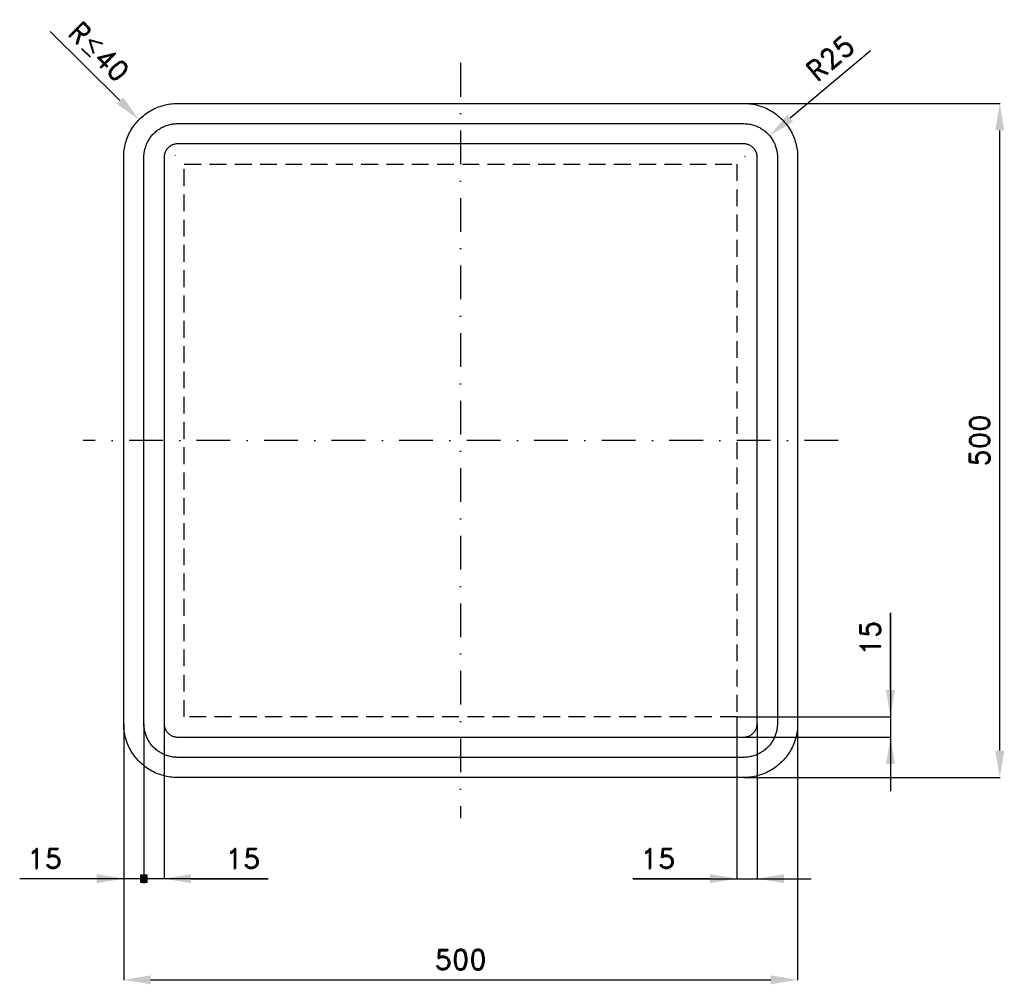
# Model space of a CAD drawing. Header units: millimetres. Extents: x -77 to 653, y -153 to 562.
import ezdxf

# ---------------------------------------------------------------- set-up
doc = ezdxf.new("R2010")
doc.units = ezdxf.units.MM
doc.header["$LTSCALE"] = 5
doc.linetypes.add('ČERCHOVANÁX2', pattern=[2, 1, -0.5, 0, -0.5])
doc.linetypes.add('ČÁRKOVANÁX2', pattern=[1.5, 1, -0.5])
doc.layers.add('Kóty', color=2, linetype='Continuous')
doc.layers.add('Značka', color=7, linetype='Continuous')
doc.styles.get("Standard").update_dxf_attribs({"font": 'romand.shx', "height": 15})
doc.dimstyles.get("Standard").update_dxf_attribs({"dimtxt": 15, "dimasz": 20, "dimexe": 0.18, "dimexo": 0.0625, "dimgap": 7.5, "dimtad": 1, "dimdec": 0, "dimzin": 0, "dimdsep": 46, "dimtxsty": 'Standard', "dimcen": 0.09, "dimadec": 0, "dimazin": 0, "dimtfac": 1, "dimtdec": 0, "dimtofl": 0, "dimtmove": 0, "dimatfit": 3, "dimfxl": 1, "dimtolj": 1, "dimtzin": 0, "dimarcsym": 0})

# ---------------------------------------------------------------- blocks, each defined once
blk = doc.blocks.new('*D0')
at = {"layer": 'Defpoints', "color": 0, "transparency": 16777216}
for p in [(0, 40), (500, 40), (500, -150)]:
    blk.add_point(p, dxfattribs=at)
at = {"layer": 'Kóty', "color": 0, "lineweight": -2, "transparency": 16777216}
for p, q in [((0, 39.94), (0, -150.18)), ((500, 39.94), (500, -150.18)), ((20, -150), (480, -150))]:
    blk.add_line(p, q, dxfattribs=at)
at = {"layer": 'Kóty', "color": 0, "transparency": 16777216}
for points in [[(20, -146.67), (20, -153.33), (0, -150)], [(480, -146.67), (480, -153.33), (500, -150)]]:
    blk.add_solid(points, dxfattribs=at)
at = {"layer": 'Kóty', "color": 0, "transparency": 16777216, "insert": (250, -135), "char_height": 15, "attachment_point": 5}
blk.add_mtext('\\A1;500', dxfattribs=at)
blk = doc.blocks.new('*D1')
at = {"layer": 'Defpoints', "color": 0, "transparency": 16777216}
for p in [(460, 500), (650, 500), (460, 0)]:
    blk.add_point(p, dxfattribs=at)
at = {"layer": 'Kóty', "color": 0, "lineweight": -2, "transparency": 16777216}
for p, q in [((460.06, 500), (650.18, 500)), ((650, 20), (650, 480)), ((460.06, 0), (650.18, 0))]:
    blk.add_line(p, q, dxfattribs=at)
at = {"layer": 'Kóty', "color": 0, "transparency": 16777216}
for points in [[(646.67, 480), (653.33, 480), (650, 500)], [(646.67, 20), (653.33, 20), (650, 0)]]:
    blk.add_solid(points, dxfattribs=at)
at = {"layer": 'Kóty', "color": 0, "transparency": 16777216, "insert": (635, 250), "char_height": 15, "attachment_point": 5, "rotation": 90}
blk.add_mtext('\\A1;500', dxfattribs=at)
blk = doc.blocks.new('*D2')
at = {"layer": 'Defpoints', "color": 0, "transparency": 16777216}
for p in [(479.17, 476.06), (461.04, 460.81)]:
    blk.add_point(p, dxfattribs=at)
at = {"layer": 'Kóty', "color": 0, "lineweight": -2, "transparency": 16777216}
for p, q in [((554.1, 539.12), (494.47, 488.94)), ((460.95, 460.81), (461.13, 460.81)), ((461.04, 460.72), (461.04, 460.9))]:
    blk.add_line(p, q, dxfattribs=at)
at = {"layer": 'Kóty', "color": 0, "transparency": 16777216}
blk.add_solid([(492.33, 491.49), (496.62, 486.39), (479.17, 476.06)], dxfattribs=at)
at = {"layer": 'Kóty', "color": 0, "transparency": 16777216, "insert": (524.22, 533.58), "char_height": 15, "attachment_point": 5, "rotation": 40.08222}
blk.add_mtext('\\A1;R25', dxfattribs=at)

msp = doc.modelspace()

# ---------------------------------------------------------------- hatches: boundary and pattern name
at = {"layer": 'Kóty'}
h = msp.add_hatch(color=256, dxfattribs=at)
h.dxf.hatch_style = 1
h.paths.add_polyline_path([(12.5, -77.5), (17.5, -77.5), (17.5, -72.5), (12.5, -72.5)])

# ---------------------------------------------------------------- linework, layer by layer
for p, q in [((-54.54, 553.35), (-2.79, 502.07)), ((38.35, 461.22), (38.53, 461.22)), ((38.44, 461.13), (38.44, 461.31)), ((568.89, 122.14), (568.89, -10)), ((568.89, 65), (568.89, 122.14)), ((455, 44.94), (455, -75.18)), ((455.06, 45), (569.07, 45)), ((0, 39.94), (0, -75.18)), ((15, 39.94), (15, -78.5)), ((15, 39.94), (15, -78.5)), ((15, 39.94), (15, -78.5)), ((15, 39.94), (15, -78.5)), ((30, 39.94), (30, -75.18)), ((470, 39.94), (470, -75.18)), ((460.06, 30), (569.07, 30)), ((107.14, -75), (-77.14, -75)), ((50, -75), (107.14, -75)), ((377.86, -75), (510, -75)), ((435, -75), (377.86, -75))]:
    msp.add_line(p, q, dxfattribs=at)
msp.add_lwpolyline([(12.5, -77.5), (17.5, -77.5), (17.5, -72.5), (12.5, -72.5)], close=True, dxfattribs=at)
for points in [[(-0.44, 504.44), (-5.13, 499.7), (11.42, 487.99)], [(565.56, 65), (572.22, 65), (568.89, 45)], [(565.56, 10), (572.22, 10), (568.89, 30)], [(-20, -71.67), (-20, -78.33), (0, -75)], [(50, -71.67), (50, -78.33), (30, -75)], [(435, -71.67), (435, -78.33), (455, -75)], [(490, -71.67), (490, -78.33), (470, -75)]]:
    msp.add_solid(points, dxfattribs=at)
at = {"layer": 'Značka', "color": 6, "linetype": 'ČERCHOVANÁX2', "lineweight": 25, "ltscale": 5}
for p, q in [((250, 530), (250, -30)), ((530, 250), (-30, 250))]:
    msp.add_line(p, q, dxfattribs=at)
at = {"layer": 'Značka', "color": 5}
for points in [[(40, 0), (39.84, 0), (39.69, 0, -0.03218), (34.52, 0.36, -0.035443), (29.45, 1.42, -0.036267), (24.54, 3.08, -0.03442), (19.91, 5.41, -0.033722), (15.6, 8.29, -0.034085), (11.72, 11.72, -0.034209), (8.28, 15.6, -0.034229), (5.41, 19.91, -0.034045), (3.09, 24.54, -0.033412), (1.42, 29.45, -0.034127), (0.35, 34.52, -0.036745), (0, 39.69), (0, 39.84), (0, 40), (0, 460), (0, 460.16), (0, 460.31, -0.03218), (0.36, 465.48, -0.035443), (1.42, 470.55, -0.036267), (3.08, 475.46, -0.034424), (5.41, 480.09, -0.033723), (8.29, 484.4, -0.034083), (11.72, 488.28, -0.034209), (15.6, 491.72, -0.034227), (19.91, 494.59, -0.034042), (24.54, 496.91, -0.033411), (29.45, 498.58, -0.034123), (34.52, 499.65, -0.036741), (39.69, 500), (39.84, 500), (40, 500), (460, 500), (460.16, 500), (460.31, 500, -0.032173), (465.48, 499.64, -0.035441), (470.55, 498.58, -0.036265), (475.46, 496.92, -0.034422), (480.09, 494.59, -0.033722), (484.4, 491.71, -0.034086), (488.28, 488.28, -0.03421), (491.72, 484.4, -0.034231), (494.59, 480.09, -0.034045), (496.91, 475.46, -0.03341), (498.58, 470.55, -0.034123), (499.65, 465.48, -0.036741), (500, 460.31), (500, 460.16), (500, 460), (500, 40), (500, 39.84), (500, 39.69, -0.032173), (499.64, 34.52, -0.035442), (498.58, 29.45, -0.036265), (496.92, 24.54, -0.034418), (494.59, 19.91, -0.033721), (491.71, 15.6, -0.034088), (488.28, 11.72, -0.03421), (484.4, 8.28, -0.034232), (480.09, 5.41, -0.034047), (475.46, 3.09, -0.033411), (470.55, 1.42, -0.034127), (465.48, 0.35, -0.036745), (460.31, 0), (460.16, 0), (460, 0), (40, 0)], [(40, 15), (39.9, 15), (39.8, 15, -0.03218), (36.58, 15.23, -0.035443), (33.4, 15.89, -0.036268), (30.34, 16.92, -0.03442), (27.44, 18.38, -0.033721), (24.75, 20.18, -0.034085), (22.32, 22.32, -0.034209), (20.18, 24.75, -0.03423), (18.38, 27.44, -0.034045), (16.93, 30.34, -0.033412), (15.89, 33.4, -0.034127), (15.22, 36.58, -0.036745), (15, 39.8), (15, 39.9), (15, 40), (15, 460), (15, 460.1), (15, 460.2, -0.032179), (15.23, 463.42, -0.035441), (15.89, 466.6, -0.03627), (16.92, 469.66, -0.034417), (18.38, 472.56, -0.033719), (20.18, 475.25, -0.034077), (22.32, 477.68, -0.034208), (24.75, 479.82, -0.034227), (27.44, 481.62, -0.034052), (30.34, 483.07, -0.033416), (33.4, 484.11, -0.034129), (36.58, 484.78, -0.036746), (39.8, 485), (39.9, 485), (40, 485), (460, 485), (460.1, 485), (460.2, 485, -0.032179), (463.42, 484.77, -0.035449), (466.6, 484.11, -0.036285), (469.66, 483.08, -0.03442), (472.56, 481.62, -0.033728), (475.25, 479.82, -0.034072), (477.68, 477.68, -0.034214), (479.82, 475.25, -0.034225), (481.62, 472.56, -0.034047), (483.07, 469.66, -0.033416), (484.11, 466.6, -0.034127), (484.78, 463.42, -0.036746), (485, 460.2), (485, 460.1), (485, 460), (485, 40), (485, 39.9), (485, 39.8, -0.032179), (484.77, 36.58, -0.035451), (484.11, 33.4, -0.036282), (483.08, 30.34, -0.034424), (481.62, 27.44, -0.033731), (479.82, 24.75, -0.034079), (477.68, 22.32, -0.034215), (475.25, 20.18, -0.034228), (472.56, 18.38, -0.03404), (469.66, 16.93, -0.033412), (466.6, 15.89, -0.034125), (463.42, 15.22, -0.036745), (460.2, 15), (460.1, 15), (460, 15), (40, 15)], [(40, 30), (460, 30), (460.04, 30), (460.08, 30, 0.032177), (461.37, 30.09, 0.035443), (462.64, 30.35, 0.03627), (463.87, 30.77, 0.034422), (465.02, 31.35, 0.033734), (466.1, 32.07, 0.034072), (467.07, 32.93, 0.034206), (467.93, 33.9, 0.034224), (468.65, 34.98, 0.034046), (469.23, 36.13, 0.033416), (469.65, 37.36, 0.034152), (469.91, 38.63, 0.036741), (470, 39.92), (470, 39.96), (470, 40), (470, 460), (470, 460.04), (470, 460.08, 0.032177), (469.91, 461.37, 0.035443), (469.65, 462.64, 0.036259), (469.23, 463.87, 0.034425), (468.65, 465.02, 0.033741), (467.93, 466.1, 0.034066), (467.07, 467.07, 0.034182), (466.1, 467.93, 0.034226), (465.02, 468.65, 0.034056), (463.86, 469.23, 0.033425), (462.64, 469.65, 0.034151), (461.37, 469.91, 0.036743), (460.08, 470), (460.04, 470), (460, 470), (40, 470), (39.96, 470), (39.92, 470), (38.63, 469.91, 0.035442), (37.36, 469.65, 0.036259), (36.13, 469.23, 0.034422), (34.98, 468.65, 0.033732), (33.9, 467.93, 0.034079), (32.93, 467.07, 0.034184), (32.07, 466.1, 0.034233), (31.35, 465.02, 0.034053), (30.77, 463.86, 0.033425), (30.35, 462.64, 0.034128), (30.09, 461.37, 0.036749), (30, 460.08), (30, 460.04), (30, 460), (30, 40), (30, 39.96), (30, 39.92, 0.032179), (30.09, 38.63, 0.035442), (30.35, 37.36, 0.03627), (30.77, 36.13, 0.034419), (31.35, 34.98, 0.033724), (32.07, 33.9, 0.034086), (32.93, 32.93, 0.034208), (33.9, 32.07, 0.034231), (34.98, 31.35, 0.034043), (36.13, 30.77, 0.033417), (37.36, 30.35, 0.034129), (38.63, 30.09, 0.036747), (39.92, 30), (39.96, 30), (40, 30)]]:
    msp.add_lwpolyline(points, format="xyb", dxfattribs=at)
at = {"layer": 'Značka', "color": 7, "linetype": 'ČÁRKOVANÁX2', "ltscale": 2.5}
msp.add_lwpolyline([(45, 45), (45, 455), (455, 455), (455, 45), (45, 45)], dxfattribs=at)

# ---------------------------------------------------------------- texts
at = {"layer": 'Kóty', "char_height": 15, "attachment_point": 5}
for s, insert, rotation in [('\\A1;R{\\A0;≤}40', (-18.3, 538.45), 315.26232), ('\\A1;15', (553.89, 103.57), 90)]:
    msp.add_mtext(s, dxfattribs=dict(at, insert=insert, rotation=rotation))
for insert in [(-58.57, -60), (88.57, -60), (396.43, -60)]:
    msp.add_mtext('\\A1;15', dxfattribs=dict(at, insert=insert))

# ---------------------------------------------------------------- dimensions: what is measured, and where the dimension line sits
at = {"layer": 'Kóty'}
dim = msp.add_radius_dim(center=(461.04, 460.81), mpoint=(479.17, 476.06), text='R25', dimstyle='Standard', dxfattribs=at)
dim.commit()
dim.dimension.update_dxf_attribs({"geometry": '*D2', "text_midpoint": (533.87, 522.1), "dimtype": 164})
dim = msp.add_linear_dim(base=(650, 500), p1=(460, 0), p2=(460, 500), angle=90, dimstyle='Standard', dxfattribs=at)
dim.commit()
dim.dimension.update_dxf_attribs({"geometry": '*D1', "text_midpoint": (635, 250)})
dim = msp.add_linear_dim(base=(500, -150), p1=(0, 40), p2=(500, 40), dimstyle='Standard', dxfattribs=at)
dim.commit()
dim.dimension.update_dxf_attribs({"geometry": '*D0', "text_midpoint": (250, -135)})

doc.saveas('drawing.dxf')
